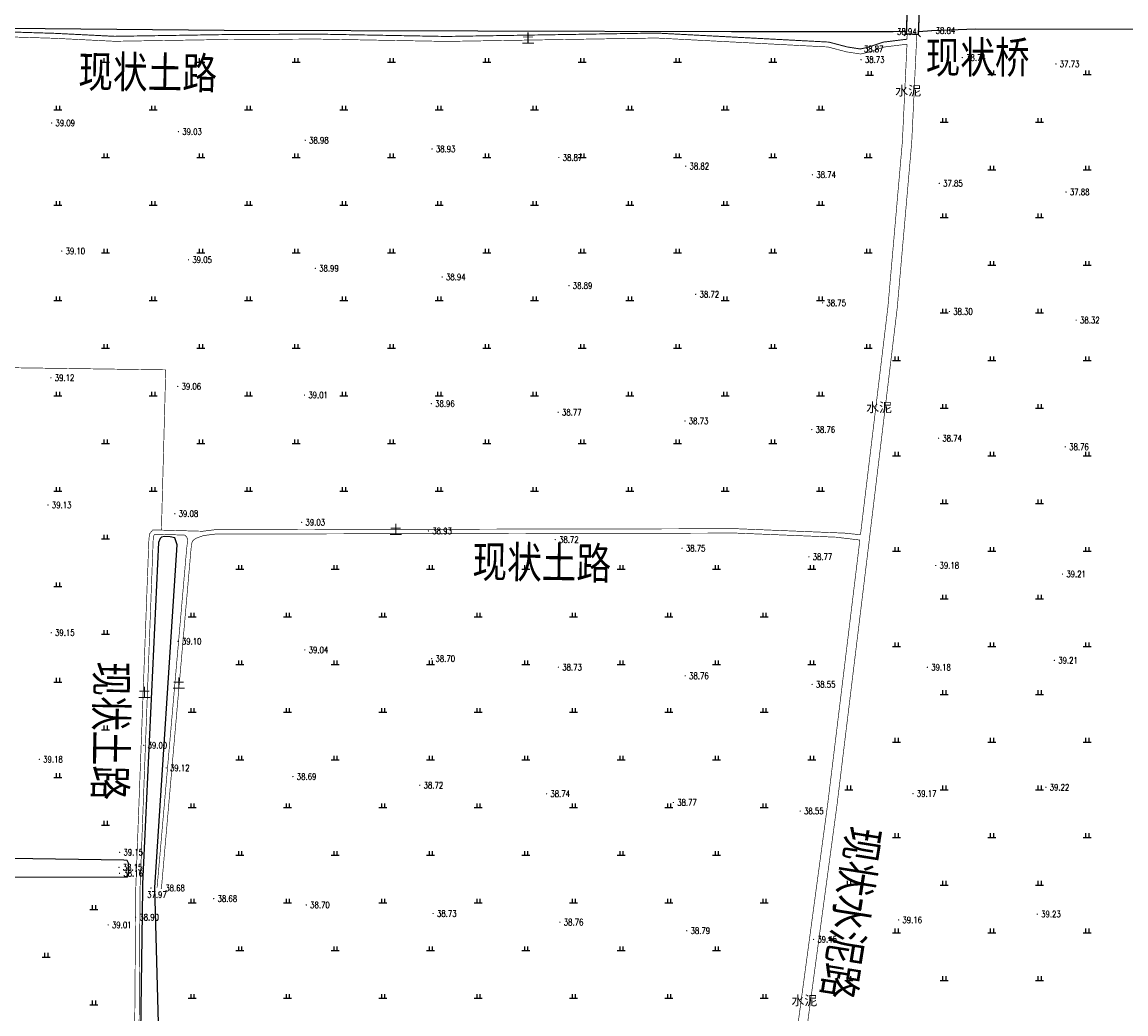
# Model space of a CAD drawing. Extents: x 456755 to 458049, y 3845626 to 3853218.
# Tile 34 of 80: x 457454 to 457801, y 3848382 to 3848694. Entities that reach past the tile are written whole.
import ezdxf
from ezdxf.enums import TextEntityAlignment as Align

# ---------------------------------------------------------------- set-up
doc = ezdxf.new("R2010")
doc.units = 0
for name, pattern in [('X2', [10, 8, -2]), ('X3', [5, 4, -1]), ('X31', [1.8, 1.2, -0.6])]:
    doc.linetypes.add(name, pattern=pattern)
doc.layers.get('0').update_dxf_attribs({"linetype": 'CONTINUOUS'})
doc.layers.add('ASSIST', color=7, linetype='CONTINUOUS', plot=False)
for name, color, linetype in [('DLSS', 4, 'CONTINUOUS'), ('DMTZ', 3, 'CONTINUOUS'), ('GCD', 1, 'CONTINUOUS'), ('SXSS', 5, 'CONTINUOUS'), ('ZBTZ', 3, 'CONTINUOUS')]:
    doc.layers.add(name, color=color, linetype=linetype)
doc.styles.add('HZ', font='rs.shx', dxfattribs={"width": 0.8, "bigfont": 'hztxt.shx'})
doc.styles.add('仿宋体', font='仿宋_GB2312.ttf', dxfattribs={"width": 0.8})
doc.styles.add('黑体', font='simhei.ttf')
doc.linetypes.add('10411', pattern='A,2,[150,AAA.SHX,S=1,R=0,X=0,Y=1],2,[151,AAA.SHX,S=1,R=0,X=0,Y=3],1e-11', length=4)

# ---------------------------------------------------------------- blocks, each defined once
blk = doc.blocks.new('GC200')
at = {"linetype": 'Continuous', "const_width": 0.2, "flags": 128}
blk.add_lwpolyline([(-0.1, 0, 1), (0.1, 0, 1)], format="xyb", close=True, dxfattribs=at)
blk = doc.blocks.new('gc119')
for p, q in [((-1.25, 0), (1.25, 0)), ((-0.5, 1.3), (-0.5, 0)), ((0.5, 1.3), (0.5, 0))]:
    blk.add_line(p, q)

msp = doc.modelspace()

# ---------------------------------------------------------------- linework, layer by layer
at = {"layer": 'ASSIST', "linetype": 'Continuous', "elevation": -37.75, "flags": 128}
msp.add_lwpolyline([(457732.28, 3848690.47), (457732.62, 3848700.75), (457736.29, 3848700.49), (457735.96, 3848690.21)], close=True, dxfattribs=at)
at = {"layer": 'DLSS', "linetype": 'X3', "const_width": 0.3, "elevation": -37.75, "flags": 128}
msp.add_lwpolyline([(457162.49, 3848691.03), (457186.92, 3848691.03), (457209.89, 3848690.69), (457250.73, 3848690.22), (457258.5, 3848688.14), (457262.96, 3848687.91), (457267.97, 3848689.5), (457271.64, 3848690.57), (457287.15, 3848690.34), (457355.95, 3848691.86), (457387.58, 3848691.52), (457415.87, 3848691.35), (457445.9, 3848691.16), (457464.25, 3848690.6), (457483.01, 3848689.66), (457517.38, 3848690.2), (457546.55, 3848690.36), (457587.41, 3848689.62), (457653.51, 3848690.69), (457707.76, 3848687.85), (457713.67, 3848686.3), (457717.74, 3848685.68), (457720.01, 3848686.2), (457724.89, 3848687.83), (457732.38, 3848688.75)], dxfattribs=at)
at = {"layer": 'DLSS', "linetype": 'Continuous', "const_width": 0.2, "elevation": -37.75, "flags": 128}
for points in [[(457735.5, 3848690.24), (457733.89, 3848656.35), (457729.33, 3848604.21), (457719.9, 3848525.98), (457710.42, 3848448.17), (457700.13, 3848371.93), (457689.14, 3848292.96), (457686.84, 3848274.52), (457679.4, 3848207.91)], [(457445.88, 3848689.61), (457464.19, 3848689.04), (457482.98, 3848688.1), (457517.39, 3848688.65), (457546.54, 3848688.8), (457587.41, 3848688.06), (457653.48, 3848689.13), (457707.52, 3848686.31), (457713.36, 3848684.77), (457717.8, 3848684.1), (457720.43, 3848684.7), (457725.23, 3848686.3), (457732.4, 3848687.18)], [(457505.09, 3848532.74), (457495.68, 3848533), (457495.38, 3848532.64), (457495.18, 3848531.52), (457491.04, 3848421.62)], [(457497.77, 3848421.66), (457507.1, 3848528.57), (457507.29, 3848530.02), (457507.5, 3848530.75), (457508.1, 3848531.4), (457508.79, 3848531.79), (457511.04, 3848532.59), (457514.8, 3848533.06), (457678.6, 3848533.36), (457709.98, 3848532.08), (457717.56, 3848531.18)], [(457493.45, 3848287.23), (457491.42, 3848287.96), (457490.39, 3848288.94), (457490.13, 3848290.68), (457491.04, 3848421.62)]]:
    msp.add_lwpolyline(points, dxfattribs=at)
at = {"layer": 'DLSS', "linetype": 'X2', "const_width": 0.2, "elevation": -37.75, "flags": 128}
for points in [[(457732.38, 3848688.75), (457732.5, 3848690.46)], [(457732.4, 3848687.18), (457730.95, 3848656.55), (457726.4, 3848604.52), (457717.76, 3848532.85)], [(457510.72, 3848533.94), (457495.07, 3848534.37), (457494.11, 3848533.24), (457493.83, 3848531.66), (457489.69, 3848421.67)], [(457510.72, 3848533.94), (457514.71, 3848534.44), (457678.62, 3848534.74), (457712.77, 3848533.35), (457717.76, 3848532.85)], [(457496.39, 3848421.78), (457505.73, 3848528.72), (457505.93, 3848530.29), (457505.99, 3848531.45), (457505.7, 3848532.17), (457505.09, 3848532.74)], [(457717.56, 3848531.18), (457716.98, 3848526.33), (457707.5, 3848448.54), (457697.21, 3848372.33), (457686.22, 3848293.34), (457683.92, 3848274.89), (457675.83, 3848208.41)], [(457489.69, 3848421.67), (457488.68, 3848290.44), (457488.89, 3848288.39), (457489.52, 3848286.96), (457490.87, 3848286.26), (457493.35, 3848285.74)]]:
    msp.add_lwpolyline(points, dxfattribs=at)
at = {"layer": 'DMTZ', "color": 5, "linetype": '10411', "elevation": -37.75, "flags": 128}
for points in [[(457390.08, 3848692.6), (457393.46, 3848692.75), (457517.55, 3848691.58), (457677.14, 3848691.13), (457728.09, 3848691.17), (457732.31, 3848691.3), (457732.31, 3848691.3)], [(457735.99, 3848691.21), (457740.21, 3848691.47), (457753.97, 3848692), (457947.82, 3848691.68)]]:
    msp.add_lwpolyline(points, dxfattribs=at)
at = {"layer": 'SXSS', "linetype": 'Continuous'}
for p, q in [((457732.28, 3848690.47, -37.75), (457731.55, 3848689.79, -37.75)), ((457732.28, 3848690.47, -37.75), (457735.96, 3848690.21, -37.75)), ((457735.96, 3848690.21, -37.75), (457736.64, 3848689.48, -37.75))]:
    msp.add_line(p, q, dxfattribs=at)
at = {"layer": 'SXSS', "linetype": 'X31', "elevation": -37.75}
for points in [[(457732.28, 3848690.47), (457732.62, 3848700.75)], [(457736.29, 3848700.49), (457735.96, 3848690.21)]]:
    msp.add_lwpolyline(points, dxfattribs=at)
at = {"layer": 'SXSS', "linetype": 'Continuous', "elevation": 0.6, "flags": 128}
for points in [[(457497.16, 3848367.56), (457495.7, 3848421.83), (457502.71, 3848529.72), (457502.03, 3848531.85), (457500.5, 3848532.22), (457498.73, 3848532.28), (457497.74, 3848532.06), (457497.38, 3848531.7), (457496.85, 3848530.41), (457491.85, 3848423.03)], [(457491.85, 3848423.03), (457491.77, 3848421.35), (457490.9, 3848353.65), (457491.35, 3848289.75), (457491.55, 3848289.36), (457491.87, 3848289.02), (457492.7, 3848288.65), (457493.54, 3848288.65)]]:
    msp.add_lwpolyline(points, dxfattribs=at)
msp.add_lwpolyline([(457486.97, 3848425.09), (457487.35, 3848426.29), (457487.51, 3848427.54), (457487.39, 3848429.5), (457487.02, 3848430.38), (457485.96, 3848430.47), (457385.64, 3848431.97), (457385.13, 3848431.8), (457384.76, 3848431.51), (457384.5, 3848431.05), (457384.29, 3848430.32), (457384.33, 3848427.22), (457384.89, 3848426.06), (457385.94, 3848425.47), (457387.37, 3848425.28), (457388.55, 3848425.17)], close=True, dxfattribs=at)
at = {"layer": 'ZBTZ', "linetype": 'Continuous', "const_width": 0.2, "elevation": -37.75, "flags": 128}
msp.add_lwpolyline([(457390.54, 3848586.23), (457499.12, 3848584.72), (457497.76, 3848534.29)], dxfattribs=at)

# ---------------------------------------------------------------- block references
at = {"layer": 'GCD', "linetype": 'Continuous'}
ref = msp.add_blockref('GC200', (457728.09, 3848691.17, 1.19), dxfattribs=at)
ref.add_attrib('height', '38.94', dxfattribs={"linetype": 'Continuous', "height": 2, "style": 'HZ', "width": 0.8}).set_placement((457729.29, 3848691.17, -37.75), align=Align.MIDDLE_LEFT)
ref = msp.add_blockref('GC200', (457740.21, 3848691.47, 1.09), dxfattribs=at)
ref.add_attrib('height', '38.84', dxfattribs={"linetype": 'Continuous', "height": 2, "style": 'HZ', "width": 0.8}).set_placement((457741.41, 3848691.47, -37.75), align=Align.MIDDLE_LEFT)
ref = msp.add_blockref('GC200', (457717.63, 3848685.71, 1.13), dxfattribs=at)
ref.add_attrib('height', '38.87', dxfattribs={"linetype": 'Continuous', "height": 2, "style": 'HZ', "width": 0.8}).set_placement((457718.83, 3848685.71, -37.75), align=Align.MIDDLE_LEFT)
ref = msp.add_blockref('GC200', (457717.95, 3848682.3, 0.99), dxfattribs=at)
ref.add_attrib('height', '38.73', dxfattribs={"linetype": 'Continuous', "height": 2, "style": 'HZ', "width": 0.8}).set_placement((457719.15, 3848682.3, -37.75), align=Align.MIDDLE_LEFT)
ref = msp.add_blockref('GC200', (457749.81, 3848682.98, 1), dxfattribs=at)
ref.add_attrib('height', '38.74', dxfattribs={"linetype": 'Continuous', "height": 2, "style": 'HZ', "width": 0.8}).set_placement((457751.01, 3848682.98, -37.75), align=Align.MIDDLE_LEFT)
ref = msp.add_blockref('GC200', (457779.28, 3848680.98, -0.02), dxfattribs=at)
ref.add_attrib('height', '37.73', dxfattribs={"linetype": 'Continuous', "height": 2, "style": 'HZ', "width": 0.8}).set_placement((457780.48, 3848680.98, -37.75), align=Align.MIDDLE_LEFT)
ref = msp.add_blockref('GC200', (457463.21, 3848662.39, 1.34), dxfattribs=at)
ref.add_attrib('height', '39.09', dxfattribs={"linetype": 'Continuous', "height": 2, "style": 'HZ', "width": 0.8}).set_placement((457464.41, 3848662.39, -37.75), align=Align.MIDDLE_LEFT)
ref = msp.add_blockref('GC200', (457503.12, 3848659.67, 1.29), dxfattribs=at)
ref.add_attrib('height', '39.03', dxfattribs={"linetype": 'Continuous', "height": 2, "style": 'HZ', "width": 0.8}).set_placement((457504.32, 3848659.67, -37.75), align=Align.MIDDLE_LEFT)
ref = msp.add_blockref('GC200', (457543.02, 3848656.96, 1.23), dxfattribs=at)
ref.add_attrib('height', '38.98', dxfattribs={"linetype": 'Continuous', "height": 2, "style": 'HZ', "width": 0.8}).set_placement((457544.22, 3848656.96, -37.75), align=Align.MIDDLE_LEFT)
ref = msp.add_blockref('GC200', (457582.93, 3848654.24, 1.18), dxfattribs=at)
ref.add_attrib('height', '38.93', dxfattribs={"linetype": 'Continuous', "height": 2, "style": 'HZ', "width": 0.8}).set_placement((457584.13, 3848654.24, -37.75), align=Align.MIDDLE_LEFT)
ref = msp.add_blockref('GC200', (457622.84, 3848651.53, 1.13), dxfattribs=at)
ref.add_attrib('height', '38.87', dxfattribs={"linetype": 'Continuous', "height": 2, "style": 'HZ', "width": 0.8}).set_placement((457624.04, 3848651.53, -37.75), align=Align.MIDDLE_LEFT)
ref = msp.add_blockref('GC200', (457662.75, 3848648.81, 1.07), dxfattribs=at)
ref.add_attrib('height', '38.82', dxfattribs={"linetype": 'Continuous', "height": 2, "style": 'HZ', "width": 0.8}).set_placement((457663.95, 3848648.81, -37.75), align=Align.MIDDLE_LEFT)
ref = msp.add_blockref('GC200', (457702.65, 3848646.1, 0.99), dxfattribs=at)
ref.add_attrib('height', '38.74', dxfattribs={"linetype": 'Continuous', "height": 2, "style": 'HZ', "width": 0.8}).set_placement((457703.85, 3848646.1, -37.75), align=Align.MIDDLE_LEFT)
ref = msp.add_blockref('GC200', (457742.56, 3848643.38, 0.1), dxfattribs=at)
ref.add_attrib('height', '37.85', dxfattribs={"linetype": 'Continuous', "height": 2, "style": 'HZ', "width": 0.8}).set_placement((457743.76, 3848643.38, -37.75), align=Align.MIDDLE_LEFT)
ref = msp.add_blockref('GC200', (457782.47, 3848640.67, 0.13), dxfattribs=at)
ref.add_attrib('height', '37.88', dxfattribs={"linetype": 'Continuous', "height": 2, "style": 'HZ', "width": 0.8}).set_placement((457783.67, 3848640.67, -37.75), align=Align.MIDDLE_LEFT)
ref = msp.add_blockref('GC200', (457466.38, 3848622.08, 1.35), dxfattribs=at)
ref.add_attrib('height', '39.10', dxfattribs={"linetype": 'Continuous', "height": 2, "style": 'HZ', "width": 0.8}).set_placement((457467.58, 3848622.08, -37.75), align=Align.MIDDLE_LEFT)
ref = msp.add_blockref('GC200', (457506.29, 3848619.36, 1.3), dxfattribs=at)
ref.add_attrib('height', '39.05', dxfattribs={"linetype": 'Continuous', "height": 2, "style": 'HZ', "width": 0.8}).set_placement((457507.49, 3848619.36, -37.75), align=Align.MIDDLE_LEFT)
ref = msp.add_blockref('GC200', (457546.2, 3848616.65, 1.24), dxfattribs=at)
ref.add_attrib('height', '38.99', dxfattribs={"linetype": 'Continuous', "height": 2, "style": 'HZ', "width": 0.8}).set_placement((457547.4, 3848616.65, -37.75), align=Align.MIDDLE_LEFT)
ref = msp.add_blockref('GC200', (457586.11, 3848613.93, 1.19), dxfattribs=at)
ref.add_attrib('height', '38.94', dxfattribs={"linetype": 'Continuous', "height": 2, "style": 'HZ', "width": 0.8}).set_placement((457587.31, 3848613.93, -37.75), align=Align.MIDDLE_LEFT)
ref = msp.add_blockref('GC200', (457626.02, 3848611.22, 1.14), dxfattribs=at)
ref.add_attrib('height', '38.89', dxfattribs={"linetype": 'Continuous', "height": 2, "style": 'HZ', "width": 0.8}).set_placement((457627.22, 3848611.22, -37.75), align=Align.MIDDLE_LEFT)
ref = msp.add_blockref('GC200', (457665.92, 3848608.5, 0.97), dxfattribs=at)
ref.add_attrib('height', '38.72', dxfattribs={"linetype": 'Continuous', "height": 2, "style": 'HZ', "width": 0.8}).set_placement((457667.12, 3848608.5, -37.75), align=Align.MIDDLE_LEFT)
ref = msp.add_blockref('GC200', (457705.83, 3848605.79, 1), dxfattribs=at)
ref.add_attrib('height', '38.75', dxfattribs={"linetype": 'Continuous', "height": 2, "style": 'HZ', "width": 0.8}).set_placement((457707.03, 3848605.79, -37.75), align=Align.MIDDLE_LEFT)
ref = msp.add_blockref('GC200', (457745.74, 3848603.08, 0.55), dxfattribs=at)
ref.add_attrib('height', '38.30', dxfattribs={"linetype": 'Continuous', "height": 2, "style": 'HZ', "width": 0.8}).set_placement((457746.94, 3848603.08, -37.75), align=Align.MIDDLE_LEFT)
ref = msp.add_blockref('GC200', (457785.65, 3848600.36, 0.57), dxfattribs=at)
ref.add_attrib('height', '38.32', dxfattribs={"linetype": 'Continuous', "height": 2, "style": 'HZ', "width": 0.8}).set_placement((457786.85, 3848600.36, -37.75), align=Align.MIDDLE_LEFT)
ref = msp.add_blockref('GC200', (457462.98, 3848582.22, 1.37), dxfattribs=at)
ref.add_attrib('height', '39.12', dxfattribs={"linetype": 'Continuous', "height": 2, "style": 'HZ', "width": 0.8}).set_placement((457464.18, 3848582.22, -37.75), align=Align.MIDDLE_LEFT)
ref = msp.add_blockref('GC200', (457502.89, 3848579.5, 1.32), dxfattribs=at)
ref.add_attrib('height', '39.06', dxfattribs={"linetype": 'Continuous', "height": 2, "style": 'HZ', "width": 0.8}).set_placement((457504.09, 3848579.5, -37.75), align=Align.MIDDLE_LEFT)
ref = msp.add_blockref('GC200', (457542.79, 3848576.79, 1.26), dxfattribs=at)
ref.add_attrib('height', '39.01', dxfattribs={"linetype": 'Continuous', "height": 2, "style": 'HZ', "width": 0.8}).set_placement((457543.99, 3848576.79, -37.75), align=Align.MIDDLE_LEFT)
ref = msp.add_blockref('GC200', (457582.7, 3848574.07, 1.21), dxfattribs=at)
ref.add_attrib('height', '38.96', dxfattribs={"linetype": 'Continuous', "height": 2, "style": 'HZ', "width": 0.8}).set_placement((457583.9, 3848574.07, -37.75), align=Align.MIDDLE_LEFT)
ref = msp.add_blockref('GC200', (457622.61, 3848571.36, 1.02), dxfattribs=at)
ref.add_attrib('height', '38.77', dxfattribs={"linetype": 'Continuous', "height": 2, "style": 'HZ', "width": 0.8}).set_placement((457623.81, 3848571.36, -37.75), align=Align.MIDDLE_LEFT)
ref = msp.add_blockref('GC200', (457662.52, 3848568.64, 0.99), dxfattribs=at)
ref.add_attrib('height', '38.73', dxfattribs={"linetype": 'Continuous', "height": 2, "style": 'HZ', "width": 0.8}).set_placement((457663.72, 3848568.64, -37.75), align=Align.MIDDLE_LEFT)
ref = msp.add_blockref('GC200', (457702.43, 3848565.93, 1.01), dxfattribs=at)
ref.add_attrib('height', '38.76', dxfattribs={"linetype": 'Continuous', "height": 2, "style": 'HZ', "width": 0.8}).set_placement((457703.63, 3848565.93, -37.75), align=Align.MIDDLE_LEFT)
ref = msp.add_blockref('GC200', (457742.33, 3848563.21, 0.99), dxfattribs=at)
ref.add_attrib('height', '38.74', dxfattribs={"linetype": 'Continuous', "height": 2, "style": 'HZ', "width": 0.8}).set_placement((457743.53, 3848563.21, -37.75), align=Align.MIDDLE_LEFT)
ref = msp.add_blockref('GC200', (457782.24, 3848560.5, 1.02), dxfattribs=at)
ref.add_attrib('height', '38.76', dxfattribs={"linetype": 'Continuous', "height": 2, "style": 'HZ', "width": 0.8}).set_placement((457783.44, 3848560.5, -37.75), align=Align.MIDDLE_LEFT)
ref = msp.add_blockref('GC200', (457462.07, 3848542.19, 1.39), dxfattribs=at)
ref.add_attrib('height', '39.13', dxfattribs={"linetype": 'Continuous', "height": 2, "style": 'HZ', "width": 0.8}).set_placement((457463.27, 3848542.19, -37.75), align=Align.MIDDLE_LEFT)
ref = msp.add_blockref('GC200', (457501.98, 3848539.47, 1.33), dxfattribs=at)
ref.add_attrib('height', '39.08', dxfattribs={"linetype": 'Continuous', "height": 2, "style": 'HZ', "width": 0.8}).set_placement((457503.18, 3848539.47, -37.75), align=Align.MIDDLE_LEFT)
ref = msp.add_blockref('GC200', (457541.89, 3848536.76, 1.28), dxfattribs=at)
ref.add_attrib('height', '39.03', dxfattribs={"linetype": 'Continuous', "height": 2, "style": 'HZ', "width": 0.8}).set_placement((457543.09, 3848536.76, -37.75), align=Align.MIDDLE_LEFT)
ref = msp.add_blockref('GC200', (457581.8, 3848534.04, 1.19), dxfattribs=at)
ref.add_attrib('height', '38.93', dxfattribs={"linetype": 'Continuous', "height": 2, "style": 'HZ', "width": 0.8}).set_placement((457583, 3848534.04, -37.75), align=Align.MIDDLE_LEFT)
ref = msp.add_blockref('GC200', (457621.7, 3848531.33, 0.97), dxfattribs=at)
ref.add_attrib('height', '38.72', dxfattribs={"linetype": 'Continuous', "height": 2, "style": 'HZ', "width": 0.8}).set_placement((457622.9, 3848531.33, -37.75), align=Align.MIDDLE_LEFT)
ref = msp.add_blockref('GC200', (457661.61, 3848528.61, 1), dxfattribs=at)
ref.add_attrib('height', '38.75', dxfattribs={"linetype": 'Continuous', "height": 2, "style": 'HZ', "width": 0.8}).set_placement((457662.81, 3848528.61, -37.75), align=Align.MIDDLE_LEFT)
ref = msp.add_blockref('GC200', (457701.52, 3848525.9, 1.03), dxfattribs=at)
ref.add_attrib('height', '38.77', dxfattribs={"linetype": 'Continuous', "height": 2, "style": 'HZ', "width": 0.8}).set_placement((457702.72, 3848525.9, -37.75), align=Align.MIDDLE_LEFT)
ref = msp.add_blockref('GC200', (457741.43, 3848523.18, 1.43), dxfattribs=at)
ref.add_attrib('height', '39.18', dxfattribs={"linetype": 'Continuous', "height": 2, "style": 'HZ', "width": 0.8}).set_placement((457742.63, 3848523.18, -37.75), align=Align.MIDDLE_LEFT)
ref = msp.add_blockref('GC200', (457781.34, 3848520.47, 1.46), dxfattribs=at)
ref.add_attrib('height', '39.21', dxfattribs={"linetype": 'Continuous', "height": 2, "style": 'HZ', "width": 0.8}).set_placement((457782.54, 3848520.47, -37.75), align=Align.MIDDLE_LEFT)
ref = msp.add_blockref('GC200', (457463.08, 3848502.03, 1.4), dxfattribs=at)
ref.add_attrib('height', '39.15', dxfattribs={"linetype": 'Continuous', "height": 2, "style": 'HZ', "width": 0.8}).set_placement((457464.28, 3848502.03, -37.75), align=Align.MIDDLE_LEFT)
ref = msp.add_blockref('GC200', (457502.99, 3848499.31, 1.35), dxfattribs=at)
ref.add_attrib('height', '39.10', dxfattribs={"linetype": 'Continuous', "height": 2, "style": 'HZ', "width": 0.8}).set_placement((457504.19, 3848499.31, -37.75), align=Align.MIDDLE_LEFT)
ref = msp.add_blockref('GC200', (457542.9, 3848496.6, 1.29), dxfattribs=at)
ref.add_attrib('height', '39.04', dxfattribs={"linetype": 'Continuous', "height": 2, "style": 'HZ', "width": 0.8}).set_placement((457544.1, 3848496.6, -37.75), align=Align.MIDDLE_LEFT)
ref = msp.add_blockref('GC200', (457582.81, 3848493.88, 0.96), dxfattribs=at)
ref.add_attrib('height', '38.70', dxfattribs={"linetype": 'Continuous', "height": 2, "style": 'HZ', "width": 0.8}).set_placement((457584.01, 3848493.88, -37.75), align=Align.MIDDLE_LEFT)
ref = msp.add_blockref('GC200', (457622.71, 3848491.17, 0.98), dxfattribs=at)
ref.add_attrib('height', '38.73', dxfattribs={"linetype": 'Continuous', "height": 2, "style": 'HZ', "width": 0.8}).set_placement((457623.91, 3848491.17, -37.75), align=Align.MIDDLE_LEFT)
ref = msp.add_blockref('GC200', (457738.83, 3848491.14, 1.43), dxfattribs=at)
ref.add_attrib('height', '39.18', dxfattribs={"linetype": 'Continuous', "height": 2, "style": 'HZ', "width": 0.8}).set_placement((457740.03, 3848491.14, -37.75), align=Align.MIDDLE_LEFT)
ref = msp.add_blockref('GC200', (457778.79, 3848493.3, 1.46), dxfattribs=at)
ref.add_attrib('height', '39.21', dxfattribs={"linetype": 'Continuous', "height": 2, "style": 'HZ', "width": 0.8}).set_placement((457779.99, 3848493.3, -37.75), align=Align.MIDDLE_LEFT)
ref = msp.add_blockref('GC200', (457662.62, 3848488.45, 1.01), dxfattribs=at)
ref.add_attrib('height', '38.76', dxfattribs={"linetype": 'Continuous', "height": 2, "style": 'HZ', "width": 0.8}).set_placement((457663.82, 3848488.45, -37.75), align=Align.MIDDLE_LEFT)
ref = msp.add_blockref('GC200', (457702.53, 3848485.74, 0.8), dxfattribs=at)
ref.add_attrib('height', '38.55', dxfattribs={"linetype": 'Continuous', "height": 2, "style": 'HZ', "width": 0.8}).set_placement((457703.73, 3848485.74, -37.75), align=Align.MIDDLE_LEFT)
ref = msp.add_blockref('GC200', (457492.21, 3848466.58, 1.25), dxfattribs=at)
ref.add_attrib('height', '39.00', dxfattribs={"linetype": 'Continuous', "height": 2, "style": 'HZ', "width": 0.8}).set_placement((457493.41, 3848466.58, -37.75), align=Align.MIDDLE_LEFT)
ref = msp.add_blockref('GC200', (457459.34, 3848462.19, 1.43), dxfattribs=at)
ref.add_attrib('height', '39.18', dxfattribs={"linetype": 'Continuous', "height": 2, "style": 'HZ', "width": 0.8}).set_placement((457460.54, 3848462.19, -37.75), align=Align.MIDDLE_LEFT)
ref = msp.add_blockref('GC200', (457499.25, 3848459.47, 1.37), dxfattribs=at)
ref.add_attrib('height', '39.12', dxfattribs={"linetype": 'Continuous', "height": 2, "style": 'HZ', "width": 0.8}).set_placement((457500.45, 3848459.47, -37.75), align=Align.MIDDLE_LEFT)
ref = msp.add_blockref('GC200', (457539.16, 3848456.76, 0.94), dxfattribs=at)
ref.add_attrib('height', '38.69', dxfattribs={"linetype": 'Continuous', "height": 2, "style": 'HZ', "width": 0.8}).set_placement((457540.36, 3848456.76, -37.75), align=Align.MIDDLE_LEFT)
ref = msp.add_blockref('GC200', (457579.07, 3848454.04, 0.97), dxfattribs=at)
ref.add_attrib('height', '38.72', dxfattribs={"linetype": 'Continuous', "height": 2, "style": 'HZ', "width": 0.8}).set_placement((457580.27, 3848454.04, -37.75), align=Align.MIDDLE_LEFT)
ref = msp.add_blockref('GC200', (457776.11, 3848453.39, 1.47), dxfattribs=at)
ref.add_attrib('height', '39.22', dxfattribs={"linetype": 'Continuous', "height": 2, "style": 'HZ', "width": 0.8}).set_placement((457777.31, 3848453.39, -37.75), align=Align.MIDDLE_LEFT)
ref = msp.add_blockref('GC200', (457618.98, 3848451.33, 0.99), dxfattribs=at)
ref.add_attrib('height', '38.74', dxfattribs={"linetype": 'Continuous', "height": 2, "style": 'HZ', "width": 0.8}).set_placement((457620.18, 3848451.33, -37.75), align=Align.MIDDLE_LEFT)
ref = msp.add_blockref('GC200', (457734.29, 3848451.4, 1.42), dxfattribs=at)
ref.add_attrib('height', '39.17', dxfattribs={"linetype": 'Continuous', "height": 2, "style": 'HZ', "width": 0.8}).set_placement((457735.49, 3848451.4, -37.75), align=Align.MIDDLE_LEFT)
ref = msp.add_blockref('GC200', (457658.88, 3848448.61, 1.02), dxfattribs=at)
ref.add_attrib('height', '38.77', dxfattribs={"linetype": 'Continuous', "height": 2, "style": 'HZ', "width": 0.8}).set_placement((457660.08, 3848448.61, -37.75), align=Align.MIDDLE_LEFT)
ref = msp.add_blockref('GC200', (457698.79, 3848445.9, 0.8), dxfattribs=at)
ref.add_attrib('height', '38.55', dxfattribs={"linetype": 'Continuous', "height": 2, "style": 'HZ', "width": 0.8}).set_placement((457699.99, 3848445.9, -37.75), align=Align.MIDDLE_LEFT)
ref = msp.add_blockref('GC200', (457484.62, 3848432.94, 1.4), dxfattribs=at)
ref.add_attrib('height', '39.15', dxfattribs={"linetype": 'Continuous', "height": 2, "style": 'HZ', "width": 0.8}).set_placement((457485.82, 3848432.94, -37.75), align=Align.MIDDLE_LEFT)
ref = msp.add_blockref('GC200', (457484.39, 3848428.21, 0.4), dxfattribs=at)
ref.add_attrib('height', '38.15', dxfattribs={"linetype": 'Continuous', "height": 2, "style": 'HZ', "width": 0.8}).set_placement((457485.59, 3848428.21, -37.75), align=Align.MIDDLE_LEFT)
ref = msp.add_blockref('GC200', (457484.58, 3848426.31, 0.41), dxfattribs=at)
ref.add_attrib('height', '38.16', dxfattribs={"linetype": 'Continuous', "height": 2, "style": 'HZ', "width": 0.8}).set_placement((457485.78, 3848426.31, -37.75), align=Align.MIDDLE_LEFT)
ref = msp.add_blockref('GC200', (457497.77, 3848421.66, 0.93), dxfattribs=at)
ref.add_attrib('height', '38.68', dxfattribs={"linetype": 'Continuous', "height": 2, "style": 'HZ', "width": 0.8}).set_placement((457498.97, 3848421.66, -37.75), align=Align.MIDDLE_LEFT)
ref = msp.add_blockref('GC200', (457494.46, 3848421.68, 0.23), dxfattribs=at)
ref.add_attrib('height', '37.97', dxfattribs={"linetype": 'Continuous', "height": 2, "style": 'HZ', "width": 0.8}).set_placement((457493.27, 3848419.6, -37.75), align=Align.MIDDLE_LEFT)
ref = msp.add_blockref('GC200', (457514.23, 3848418.36, 0.93), dxfattribs=at)
ref.add_attrib('height', '38.68', dxfattribs={"linetype": 'Continuous', "height": 2, "style": 'HZ', "width": 0.8}).set_placement((457515.43, 3848418.36, -37.75), align=Align.MIDDLE_LEFT)
ref = msp.add_blockref('GC200', (457543.36, 3848416.38, 0.96), dxfattribs=at)
ref.add_attrib('height', '38.70', dxfattribs={"linetype": 'Continuous', "height": 2, "style": 'HZ', "width": 0.8}).set_placement((457544.56, 3848416.38, -37.75), align=Align.MIDDLE_LEFT)
ref = msp.add_blockref('GC200', (457489.62, 3848412.5, 1.15), dxfattribs=at)
ref.add_attrib('height', '38.90', dxfattribs={"linetype": 'Continuous', "height": 2, "style": 'HZ', "width": 0.8}).set_placement((457490.82, 3848412.5, -37.75), align=Align.MIDDLE_LEFT)
ref = msp.add_blockref('GC200', (457583.27, 3848413.67, 0.98), dxfattribs=at)
ref.add_attrib('height', '38.73', dxfattribs={"linetype": 'Continuous', "height": 2, "style": 'HZ', "width": 0.8}).set_placement((457584.47, 3848413.67, -37.75), align=Align.MIDDLE_LEFT)
ref = msp.add_blockref('GC200', (457729.76, 3848411.66, 1.41), dxfattribs=at)
ref.add_attrib('height', '39.16', dxfattribs={"linetype": 'Continuous', "height": 2, "style": 'HZ', "width": 0.8}).set_placement((457730.96, 3848411.66, -37.75), align=Align.MIDDLE_LEFT)
ref = msp.add_blockref('GC200', (457773.42, 3848413.48, 1.48), dxfattribs=at)
ref.add_attrib('height', '39.23', dxfattribs={"linetype": 'Continuous', "height": 2, "style": 'HZ', "width": 0.8}).set_placement((457774.62, 3848413.48, -37.75), align=Align.MIDDLE_LEFT)
ref = msp.add_blockref('GC200', (457481, 3848410.07, 1.26), dxfattribs=at)
ref.add_attrib('height', '39.01', dxfattribs={"linetype": 'Continuous', "height": 2, "style": 'HZ', "width": 0.8}).set_placement((457482.2, 3848410.07, -37.75), align=Align.MIDDLE_LEFT)
ref = msp.add_blockref('GC200', (457623.18, 3848410.95, 1.01), dxfattribs=at)
ref.add_attrib('height', '38.76', dxfattribs={"linetype": 'Continuous', "height": 2, "style": 'HZ', "width": 0.8}).set_placement((457624.38, 3848410.95, -37.75), align=Align.MIDDLE_LEFT)
ref = msp.add_blockref('GC200', (457663.08, 3848408.24, 1.04), dxfattribs=at)
ref.add_attrib('height', '38.79', dxfattribs={"linetype": 'Continuous', "height": 2, "style": 'HZ', "width": 0.8}).set_placement((457664.28, 3848408.24, -37.75), align=Align.MIDDLE_LEFT)
ref = msp.add_blockref('GC200', (457702.99, 3848405.52, 1.7), dxfattribs=at)
ref.add_attrib('height', '39.45', dxfattribs={"linetype": 'Continuous', "height": 2, "style": 'HZ', "width": 0.8}).set_placement((457704.19, 3848405.52, -37.75), align=Align.MIDDLE_LEFT)
at = {"layer": 'ZBTZ', "linetype": 'Continuous'}
for p in [(457480.16, 3848681.51, -37.75), (457510.16, 3848681.51, -37.75), (457540.16, 3848681.51, -37.75), (457570.16, 3848681.51, -37.75), (457600.16, 3848681.51, -37.75), (457630.16, 3848681.51, -37.75), (457660.16, 3848681.51, -37.75), (457690.16, 3848681.51, -37.75), (457720.59, 3848677.45, -37.75), (457759.12, 3848677.63, -37.75), (457789.12, 3848677.63, -37.75), (457465.16, 3848666.51, -37.75), (457495.16, 3848666.51, -37.75), (457525.16, 3848666.51, -37.75), (457555.16, 3848666.51, -37.75), (457585.16, 3848666.51, -37.75), (457615.16, 3848666.51, -37.75), (457645.16, 3848666.51, -37.75), (457675.16, 3848666.51, -37.75), (457705.16, 3848666.51, -37.75), (457744.12, 3848662.63, -37.75), (457774.12, 3848662.63, -37.75), (457480.16, 3848651.51, -37.75), (457510.16, 3848651.51, -37.75), (457540.16, 3848651.51, -37.75), (457570.16, 3848651.51, -37.75), (457600.16, 3848651.51, -37.75), (457630.16, 3848651.51, -37.75), (457660.16, 3848651.51, -37.75), (457690.16, 3848651.51, -37.75), (457720.16, 3848651.51, -37.75), (457759.12, 3848647.63, -37.75), (457789.12, 3848647.63, -37.75), (457465.16, 3848636.51, -37.75), (457495.16, 3848636.51, -37.75), (457525.16, 3848636.51, -37.75), (457555.16, 3848636.51, -37.75), (457585.16, 3848636.51, -37.75), (457615.16, 3848636.51, -37.75), (457645.16, 3848636.51, -37.75), (457675.16, 3848636.51, -37.75), (457705.16, 3848636.51, -37.75), (457744.12, 3848632.63, -37.75), (457774.12, 3848632.63, -37.75), (457480.16, 3848621.51, -37.75), (457510.16, 3848621.51, -37.75), (457540.16, 3848621.51, -37.75), (457570.16, 3848621.51, -37.75), (457600.16, 3848621.51, -37.75), (457630.16, 3848621.51, -37.75), (457660.16, 3848621.51, -37.75), (457690.16, 3848621.51, -37.75), (457720.16, 3848621.51, -37.75), (457759.12, 3848617.63, -37.75), (457789.12, 3848617.63, -37.75), (457465.16, 3848606.51, -37.75), (457495.16, 3848606.51, -37.75), (457525.16, 3848606.51, -37.75), (457555.16, 3848606.51, -37.75), (457585.16, 3848606.51, -37.75), (457615.16, 3848606.51, -37.75), (457645.16, 3848606.51, -37.75), (457675.16, 3848606.51, -37.75), (457705.16, 3848606.51, -37.75), (457744.12, 3848602.63, -37.75), (457774.12, 3848602.63, -37.75), (457480.16, 3848591.51, -37.75), (457510.16, 3848591.51, -37.75), (457540.16, 3848591.51, -37.75), (457570.16, 3848591.51, -37.75), (457600.16, 3848591.51, -37.75), (457630.16, 3848591.51, -37.75), (457660.16, 3848591.51, -37.75), (457690.16, 3848591.51, -37.75), (457720.16, 3848591.51, -37.75), (457729.12, 3848587.63, -37.75), (457759.12, 3848587.63, -37.75), (457789.12, 3848587.63, -37.75), (457465.16, 3848576.51, -37.75), (457495.16, 3848576.51, -37.75), (457525.16, 3848576.51, -37.75), (457555.16, 3848576.51, -37.75), (457585.16, 3848576.51, -37.75), (457615.16, 3848576.51, -37.75), (457645.16, 3848576.51, -37.75), (457675.16, 3848576.51, -37.75), (457705.16, 3848576.51, -37.75), (457744.12, 3848572.63, -37.75), (457774.12, 3848572.63, -37.75), (457480.16, 3848561.51, -37.75), (457510.16, 3848561.51, -37.75), (457540.16, 3848561.51, -37.75), (457570.16, 3848561.51, -37.75), (457600.16, 3848561.51, -37.75), (457630.16, 3848561.51, -37.75), (457660.16, 3848561.51, -37.75), (457690.16, 3848561.51, -37.75), (457729.12, 3848557.63, -37.75), (457759.12, 3848557.63, -37.75), (457789.12, 3848557.63, -37.75), (457465.16, 3848546.51, -37.75), (457495.16, 3848546.51, -37.75), (457525.16, 3848546.51, -37.75), (457555.16, 3848546.51, -37.75), (457585.16, 3848546.51, -37.75), (457615.16, 3848546.51, -37.75), (457645.16, 3848546.51, -37.75), (457675.16, 3848546.51, -37.75), (457705.16, 3848546.51, -37.75), (457744.12, 3848542.63, -37.75), (457774.12, 3848542.63, -37.75), (457480.16, 3848531.51, -37.75), (457729.12, 3848527.63, -37.75), (457759.12, 3848527.63, -37.75), (457789.12, 3848527.63, -37.75), (457522.48, 3848522.02, -37.75), (457552.48, 3848522.02, -37.75), (457582.48, 3848522.02, -37.75), (457612.48, 3848522.02, -37.75), (457642.48, 3848522.02, -37.75), (457672.48, 3848522.02, -37.75), (457702.48, 3848522.02, -37.75), (457465.16, 3848516.51, -37.75), (457744.12, 3848512.63, -37.75), (457774.12, 3848512.63, -37.75), (457507.48, 3848507.02, -37.75), (457537.48, 3848507.02, -37.75), (457567.48, 3848507.02, -37.75), (457597.48, 3848507.02, -37.75), (457627.48, 3848507.02, -37.75), (457657.48, 3848507.02, -37.75), (457687.48, 3848507.02, -37.75), (457480.16, 3848501.51, -37.75), (457729.12, 3848497.63, -37.75), (457759.12, 3848497.63, -37.75), (457789.12, 3848497.63, -37.75), (457522.48, 3848492.02, -37.75), (457552.48, 3848492.02, -37.75), (457582.48, 3848492.02, -37.75), (457612.48, 3848492.02, -37.75), (457642.48, 3848492.02, -37.75), (457672.48, 3848492.02, -37.75), (457702.48, 3848492.02, -37.75), (457465.16, 3848486.51, -37.75), (457744.12, 3848482.63, -37.75), (457774.12, 3848482.63, -37.75), (457507.48, 3848477.02, -37.75), (457537.48, 3848477.02, -37.75), (457567.48, 3848477.02, -37.75), (457597.48, 3848477.02, -37.75), (457627.48, 3848477.02, -37.75), (457657.48, 3848477.02, -37.75), (457687.48, 3848477.02, -37.75), (457480.16, 3848471.51, -37.75), (457729.12, 3848467.63, -37.75), (457759.12, 3848467.63, -37.75), (457789.12, 3848467.63, -37.75), (457522.48, 3848462.02, -37.75), (457552.48, 3848462.02, -37.75), (457582.48, 3848462.02, -37.75), (457612.48, 3848462.02, -37.75), (457642.48, 3848462.02, -37.75), (457672.48, 3848462.02, -37.75), (457702.48, 3848462.02, -37.75), (457465.16, 3848456.51, -37.75), (457714.12, 3848452.63, -37.75), (457744.12, 3848452.63, -37.75), (457774.12, 3848452.63, -37.75), (457507.48, 3848447.02, -37.75), (457537.48, 3848447.02, -37.75), (457567.48, 3848447.02, -37.75), (457597.48, 3848447.02, -37.75), (457627.48, 3848447.02, -37.75), (457657.48, 3848447.02, -37.75), (457687.48, 3848447.02, -37.75), (457480.16, 3848441.51, -37.75), (457729.12, 3848437.63, -37.75), (457759.12, 3848437.63, -37.75), (457789.12, 3848437.63, -37.75), (457522.48, 3848432.02, -37.75), (457552.48, 3848432.02, -37.75), (457582.48, 3848432.02, -37.75), (457612.48, 3848432.02, -37.75), (457642.48, 3848432.02, -37.75), (457672.48, 3848432.02, -37.75), (457714.12, 3848422.63, -37.75), (457744.12, 3848422.63, -37.75), (457774.12, 3848422.63, -37.75), (457476.5, 3848414.96, -37.75), (457507.48, 3848417.02, -37.75), (457537.48, 3848417.02, -37.75), (457567.48, 3848417.02, -37.75), (457597.48, 3848417.02, -37.75), (457627.48, 3848417.02, -37.75), (457657.48, 3848417.02, -37.75), (457687.48, 3848417.02, -37.75), (457729.12, 3848407.63, -37.75), (457759.12, 3848407.63, -37.75), (457789.12, 3848407.63, -37.75), (457522.48, 3848402.02, -37.75), (457552.48, 3848402.02, -37.75), (457582.48, 3848402.02, -37.75), (457612.48, 3848402.02, -37.75), (457642.48, 3848402.02, -37.75), (457672.48, 3848402.02, -37.75), (457461.5, 3848399.96, -37.75), (457714.12, 3848392.63, -37.75), (457744.12, 3848392.63, -37.75), (457774.12, 3848392.63, -37.75), (457507.48, 3848387.02, -37.75), (457537.48, 3848387.02, -37.75), (457567.48, 3848387.02, -37.75), (457597.48, 3848387.02, -37.75), (457627.48, 3848387.02, -37.75), (457657.48, 3848387.02, -37.75), (457687.48, 3848387.02, -37.75), (457476.5, 3848384.96, -37.75)]:
    msp.add_blockref('gc119', p, dxfattribs=at)

# ---------------------------------------------------------------- texts
at = {"layer": 'DLSS', "linetype": 'Continuous', "style": '黑体'}
for s, p in [('土', (457613.14, 3848689.12, -37.75)), ('水泥', (457732.78, 3848672.59, -37.75)), ('水泥', (457723.61, 3848572.96, -37.75)), ('土', (457571.51, 3848534.55, -37.75)), ('土', (457492.41, 3848483.28, -37.75)), ('土', (457503.22, 3848486.17, -37.75)), ('水泥', (457700.11, 3848386.36, -37.75))]:
    msp.add_text(s, height=3, dxfattribs=at).set_placement(p, align=Align.MIDDLE)
at = {"layer": 'DLSS', "color": 1, "linetype": 'X3', "style": '仿宋体', "width": 0.8}
msp.add_text('现状桥', height=10, dxfattribs=at).set_placement((457738.26, 3848678.07, -37.75))
at = {"layer": 'DLSS', "linetype": 'X3', "style": '仿宋体', "width": 0.8}
for s, rotation, p in [('现状土路', 359.1436, (457471.55, 3848673.66, -75.82)), ('现状土路', 359.1436, (457595.58, 3848519.45, -75.82)), ('现状土路', 269.1436, (457477.16, 3848493.04, -37.75)), ('现状水泥路', 260.9242, (457714.24, 3848441.58, -37.75))]:
    msp.add_text(s, height=10, rotation=rotation, dxfattribs=at).set_placement(p)

doc.saveas('drawing.dxf')
